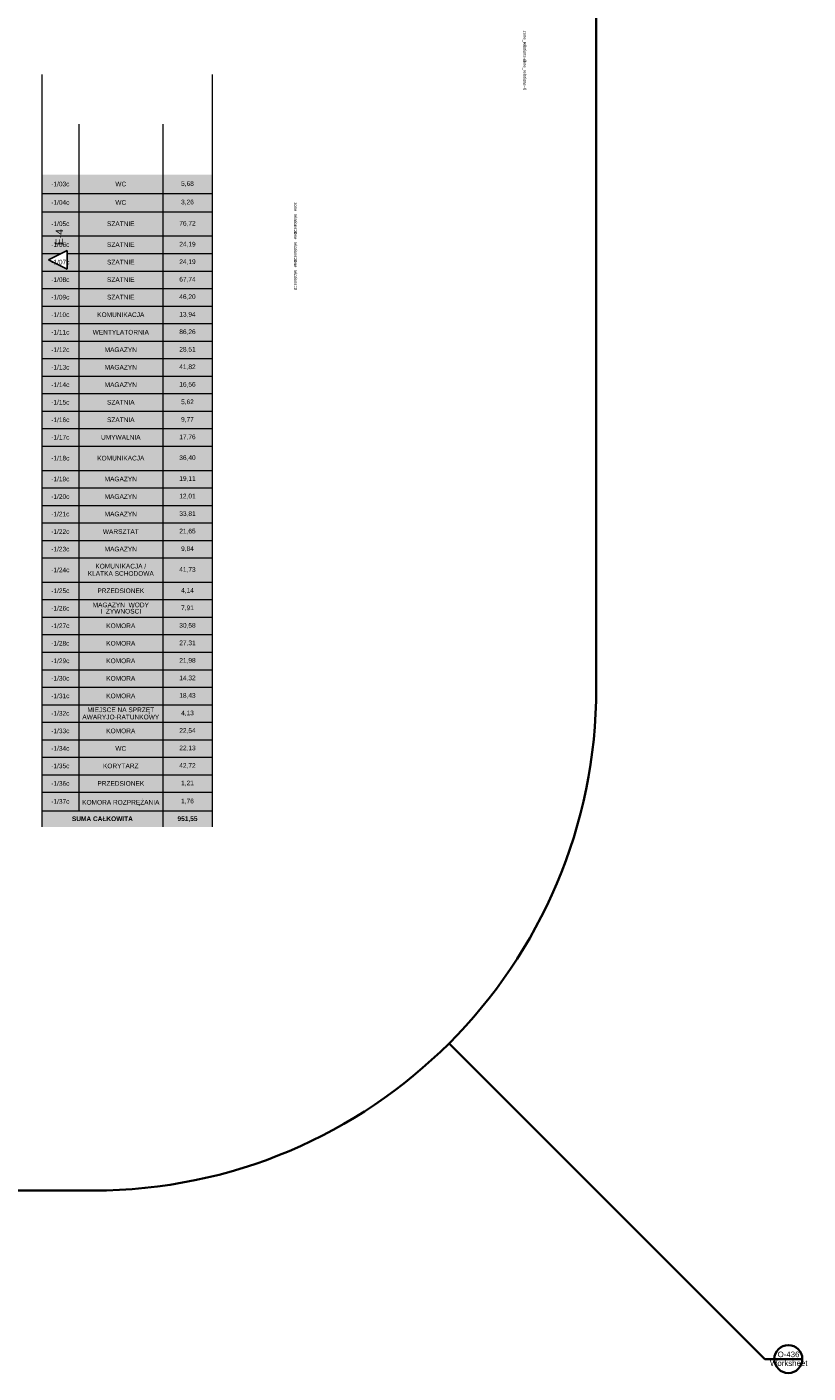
# Model space of a CAD drawing. Header units: centimetres. Extents: x 18292 to 3593338517, y 11794 to 62103.
# Tile 49 of 147: x 31332 to 35509, y 50372 to 57575. Entities that reach past the tile are written whole.
import ezdxf
from ezdxf.enums import TextEntityAlignment as Align

# ---------------------------------------------------------------- set-up
doc = ezdxf.new("R2010")
doc.units = ezdxf.units.CM
doc.header["$MEASUREMENT"] = 0
doc.linetypes.add('Wipeout_Contour', pattern=[100, 0, -100])
for name, color, linetype in [('410-Fundamenty', 7, 'Continuous'), ('850-Znaczniki robocze', 7, 'Continuous'), ('MF_WIDOK', 7, 'Continuous')]:
    doc.layers.add(name, color=color, linetype=linetype)
doc.styles.add('GENERATED_STYLE_1', font='txt')
doc.styles.add('GENERATED_STYLE_2', font='txt')
doc.styles.add('GENERATED_STYLE_3', font='txt')
doc.styles.add('GENERATED_STYLE_6', font='txt')

# ---------------------------------------------------------------- blocks, each defined once
blk = doc.blocks.new('D Marker 11')
at = {"layer": '410-Fundamenty', "color": 5, "lineweight": 13, "style": 'GENERATED_STYLE_1'}
blk.add_attdef('DUMMY_141', text='', height=16, rotation=180, dxfattribs=at).set_placement((0, -3047.647), align=Align.BOTTOM_LEFT)

msp = doc.modelspace()

# ---------------------------------------------------------------- hatches: boundary and pattern name
at = {"layer": 'MF_WIDOK', "linetype": 'Continuous', "lineweight": 0, "true_color": 0x3f3f3f}
for points in [[(31412.6, 56783.4), (31609, 56783.4), (31609, 56683.6), (31412.6, 56683.6)], [(31609, 56783.4), (32058.9, 56783.4), (32058.9, 56683.6), (31609, 56683.6)], [(32058.9, 56783.4), (32322.3, 56783.4), (32322.3, 56683.6), (32058.9, 56683.6)], [(31412.6, 56683.6), (31609, 56683.6), (31609, 56585.9), (31412.6, 56585.9)], [(31609, 56683.6), (32058.9, 56683.6), (32058.9, 56585.9), (31609, 56585.9)], [(32058.9, 56683.6), (32322.3, 56683.6), (32322.3, 56585.9), (32058.9, 56585.9)], [(31412.6, 56585.9), (31609, 56585.9), (31609, 56456.1), (31412.6, 56456.1)], [(31609, 56585.9), (32058.9, 56585.9), (32058.9, 56456.1), (31609, 56456.1)], [(32058.9, 56585.9), (32322.3, 56585.9), (32322.3, 56456.1), (32058.9, 56456.1)], [(31412.6, 56456.1), (31609, 56456.1), (31609, 56362.4), (31412.6, 56362.4)], [(31609, 56456.1), (32058.9, 56456.1), (32058.9, 56362.4), (31609, 56362.4)], [(32058.9, 56456.1), (32322.3, 56456.1), (32322.3, 56362.4), (32058.9, 56362.4)], [(31412.6, 56362.4), (31609, 56362.4), (31609, 56268.6), (31412.6, 56268.6)], [(31609, 56362.4), (32058.9, 56362.4), (32058.9, 56268.6), (31609, 56268.6)], [(32058.9, 56362.4), (32322.3, 56362.4), (32322.3, 56268.6), (32058.9, 56268.6)], [(31412.6, 56268.6), (31609, 56268.6), (31609, 56174.9), (31412.6, 56174.9)], [(31609, 56268.6), (32058.9, 56268.6), (32058.9, 56174.9), (31609, 56174.9)], [(32058.9, 56268.6), (32322.3, 56268.6), (32322.3, 56174.9), (32058.9, 56174.9)], [(31412.6, 56174.9), (31609, 56174.9), (31609, 56081.2), (31412.6, 56081.2)], [(31609, 56174.9), (32058.9, 56174.9), (32058.9, 56081.2), (31609, 56081.2)], [(32058.9, 56174.9), (32322.3, 56174.9), (32322.3, 56081.2), (32058.9, 56081.2)], [(31412.6, 56081.2), (31609, 56081.2), (31609, 55987.4), (31412.6, 55987.4)], [(31609, 56081.2), (32058.9, 56081.2), (32058.9, 55987.4), (31609, 55987.4)], [(32058.9, 56081.2), (32322.3, 56081.2), (32322.3, 55987.4), (32058.9, 55987.4)], [(31412.6, 55987.4), (31609, 55987.4), (31609, 55893.7), (31412.6, 55893.7)], [(31609, 55987.4), (32058.9, 55987.4), (32058.9, 55893.7), (31609, 55893.7)], [(32058.9, 55987.4), (32322.3, 55987.4), (32322.3, 55893.7), (32058.9, 55893.7)], [(31412.6, 55893.7), (31609, 55893.7), (31609, 55800), (31412.6, 55800)], [(31609, 55893.7), (32058.9, 55893.7), (32058.9, 55800), (31609, 55800)], [(32058.9, 55893.7), (32322.3, 55893.7), (32322.3, 55800), (32058.9, 55800)], [(31412.6, 55800), (31609, 55800), (31609, 55706.2), (31412.6, 55706.2)], [(31609, 55800), (32058.9, 55800), (32058.9, 55706.2), (31609, 55706.2)], [(32058.9, 55800), (32322.3, 55800), (32322.3, 55706.2), (32058.9, 55706.2)], [(31412.6, 55706.2), (31609, 55706.2), (31609, 55612.5), (31412.6, 55612.5)], [(31609, 55706.2), (32058.9, 55706.2), (32058.9, 55612.5), (31609, 55612.5)], [(32058.9, 55706.2), (32322.3, 55706.2), (32322.3, 55612.5), (32058.9, 55612.5)], [(31412.6, 55612.5), (31609, 55612.5), (31609, 55518.8), (31412.6, 55518.8)], [(31609, 55612.5), (32058.9, 55612.5), (32058.9, 55518.8), (31609, 55518.8)], [(32058.9, 55612.5), (32322.3, 55612.5), (32322.3, 55518.8), (32058.9, 55518.8)], [(31412.6, 55518.8), (31609, 55518.8), (31609, 55425), (31412.6, 55425)], [(31609, 55518.8), (32058.9, 55518.8), (32058.9, 55425), (31609, 55425)], [(32058.9, 55518.8), (32322.3, 55518.8), (32322.3, 55425), (32058.9, 55425)], [(31412.6, 55425), (31609, 55425), (31609, 55331.3), (31412.6, 55331.3)], [(31609, 55425), (32058.9, 55425), (32058.9, 55331.3), (31609, 55331.3)], [(32058.9, 55425), (32322.3, 55425), (32322.3, 55331.3), (32058.9, 55331.3)], [(31412.6, 55331.3), (31609, 55331.3), (31609, 55202), (31412.6, 55202)], [(31609, 55331.3), (32058.9, 55331.3), (32058.9, 55202), (31609, 55202)], [(32058.9, 55331.3), (32322.3, 55331.3), (32322.3, 55202), (32058.9, 55202)], [(31412.6, 55202), (31609, 55202), (31609, 55108.2), (31412.6, 55108.2)], [(31609, 55202), (32058.9, 55202), (32058.9, 55108.2), (31609, 55108.2)], [(32058.9, 55202), (32322.3, 55202), (32322.3, 55108.2), (32058.9, 55108.2)], [(31412.6, 55108.2), (31609, 55108.2), (31609, 55014.5), (31412.6, 55014.5)], [(31609, 55108.2), (32058.9, 55108.2), (32058.9, 55014.5), (31609, 55014.5)], [(32058.9, 55108.2), (32322.3, 55108.2), (32322.3, 55014.5), (32058.9, 55014.5)], [(31412.6, 55014.5), (31609, 55014.5), (31609, 54920.8), (31412.6, 54920.8)], [(31609, 55014.5), (32058.9, 55014.5), (32058.9, 54920.8), (31609, 54920.8)], [(32058.9, 55014.5), (32322.3, 55014.5), (32322.3, 54920.8), (32058.9, 54920.8)], [(31412.6, 54920.8), (31609, 54920.8), (31609, 54827), (31412.6, 54827)], [(31609, 54920.8), (32058.9, 54920.8), (32058.9, 54827), (31609, 54827)], [(32058.9, 54920.8), (32322.3, 54920.8), (32322.3, 54827), (32058.9, 54827)], [(31412.6, 54827), (31609, 54827), (31609, 54733.3), (31412.6, 54733.3)], [(31609, 54827), (32058.9, 54827), (32058.9, 54733.3), (31609, 54733.3)], [(32058.9, 54827), (32322.3, 54827), (32322.3, 54733.3), (32058.9, 54733.3)], [(31412.6, 54733.3), (31609, 54733.3), (31609, 54604), (31412.6, 54604)], [(31609, 54733.3), (32058.9, 54733.3), (32058.9, 54604), (31609, 54604)], [(32058.9, 54733.3), (32322.3, 54733.3), (32322.3, 54604), (32058.9, 54604)], [(31412.6, 54604), (31609, 54604), (31609, 54510.3), (31412.6, 54510.3)], [(31609, 54604), (32058.9, 54604), (32058.9, 54510.3), (31609, 54510.3)], [(32058.9, 54604), (32322.3, 54604), (32322.3, 54510.3), (32058.9, 54510.3)], [(31412.6, 54510.3), (31609, 54510.3), (31609, 54416.5), (31412.6, 54416.5)], [(31609, 54510.3), (32058.9, 54510.3), (32058.9, 54416.5), (31609, 54416.5)], [(32058.9, 54510.3), (32322.3, 54510.3), (32322.3, 54416.5), (32058.9, 54416.5)], [(31412.6, 54416.5), (31609, 54416.5), (31609, 54322.8), (31412.6, 54322.8)], [(31609, 54416.5), (32058.9, 54416.5), (32058.9, 54322.8), (31609, 54322.8)], [(32058.9, 54416.5), (32322.3, 54416.5), (32322.3, 54322.8), (32058.9, 54322.8)], [(31412.6, 54322.8), (31609, 54322.8), (31609, 54229.1), (31412.6, 54229.1)], [(31609, 54322.8), (32058.9, 54322.8), (32058.9, 54229.1), (31609, 54229.1)], [(32058.9, 54322.8), (32322.3, 54322.8), (32322.3, 54229.1), (32058.9, 54229.1)], [(31412.6, 54229.1), (31609, 54229.1), (31609, 54135.3), (31412.6, 54135.3)], [(31609, 54229.1), (32058.9, 54229.1), (32058.9, 54135.3), (31609, 54135.3)], [(32058.9, 54229.1), (32322.3, 54229.1), (32322.3, 54135.3), (32058.9, 54135.3)], [(31412.6, 54135.3), (31609, 54135.3), (31609, 54041.6), (31412.6, 54041.6)], [(31609, 54135.3), (32058.9, 54135.3), (32058.9, 54041.6), (31609, 54041.6)], [(32058.9, 54135.3), (32322.3, 54135.3), (32322.3, 54041.6), (32058.9, 54041.6)], [(31412.6, 54041.6), (31609, 54041.6), (31609, 53947.9), (31412.6, 53947.9)], [(31609, 54041.6), (32058.9, 54041.6), (32058.9, 53947.9), (31609, 53947.9)], [(32058.9, 54041.6), (32322.3, 54041.6), (32322.3, 53947.9), (32058.9, 53947.9)], [(31412.6, 53947.9), (31609, 53947.9), (31609, 53854.1), (31412.6, 53854.1)], [(31609, 53947.9), (32058.9, 53947.9), (32058.9, 53854.1), (31609, 53854.1)], [(32058.9, 53947.9), (32322.3, 53947.9), (32322.3, 53854.1), (32058.9, 53854.1)], [(31412.6, 53854.1), (31609, 53854.1), (31609, 53760.4), (31412.6, 53760.4)], [(31609, 53854.1), (32058.9, 53854.1), (32058.9, 53760.4), (31609, 53760.4)], [(32058.9, 53854.1), (32322.3, 53854.1), (32322.3, 53760.4), (32058.9, 53760.4)], [(31412.6, 53760.4), (31609, 53760.4), (31609, 53666.7), (31412.6, 53666.7)], [(31609, 53760.4), (32058.9, 53760.4), (32058.9, 53666.7), (31609, 53666.7)], [(32058.9, 53760.4), (32322.3, 53760.4), (32322.3, 53666.7), (32058.9, 53666.7)], [(31412.6, 53666.7), (31609, 53666.7), (31609, 53572.9), (31412.6, 53572.9)], [(31609, 53666.7), (32058.9, 53666.7), (32058.9, 53572.9), (31609, 53572.9)], [(32058.9, 53666.7), (32322.3, 53666.7), (32322.3, 53572.9), (32058.9, 53572.9)], [(31412.6, 53572.9), (31609, 53572.9), (31609, 53479.2), (31412.6, 53479.2)], [(31609, 53572.9), (32058.9, 53572.9), (32058.9, 53479.2), (31609, 53479.2)], [(32058.9, 53572.9), (32322.3, 53572.9), (32322.3, 53479.2), (32058.9, 53479.2)], [(31412.6, 53479.2), (31609, 53479.2), (31609, 53380.4), (31412.6, 53380.4)], [(31609, 53479.2), (32058.9, 53479.2), (32058.9, 53380.4), (31609, 53380.4)], [(32058.9, 53479.2), (32322.3, 53479.2), (32322.3, 53380.4), (32058.9, 53380.4)], [(31412.6, 53380.4), (32058.9, 53380.4), (32058.9, 53293.8), (31412.6, 53293.8)], [(32058.9, 53380.4), (32322.3, 53380.4), (32322.3, 53293.8), (32058.9, 53293.8)]]:
    msp.add_hatch(color=250, dxfattribs=at).paths.add_polyline_path(points)

# ---------------------------------------------------------------- linework, layer by layer
at = {"color": 161, "linetype": 'Continuous', "lineweight": 35, "true_color": 0x40a5ff}
for p, q in [((34376.7, 54037.2), (34376.7, 59414.6)), ((35278.5, 50446.6), (33589.2, 52136)), ((20980.3, 51348.5), (31688, 51348.5)), ((35278.5, 50446.6), (35328.5, 50446.6)), ((35328.5, 50446.6), (35478.5, 50446.6))]:
    msp.add_line(p, q, dxfattribs=at)
for centre, radius, start, end in [((31688, 54037.2), 2688.7, 270, 0), ((35403.5, 50446.6), 75, 0, 180), ((35403.5, 50446.6), 75, 180, 0)]:
    msp.add_arc(centre, radius, start, end, dxfattribs=at)
at = {"layer": 'MF_WIDOK', "color": 7, "linetype": 'Continuous', "lineweight": 13}
for p, q in [((31412.6, 57320.2), (31412.6, 53293.8)), ((32322.3, 57320.2), (32322.3, 53293.8)), ((31609, 57053.8), (31609, 53380.4)), ((32058.9, 57053.8), (32058.9, 53293.8)), ((31412.6, 56683.6), (32322.3, 56683.6)), ((31412.6, 56585.9), (32322.3, 56585.9)), ((31412.6, 56456.1), (32322.3, 56456.1)), ((31412.6, 56362.4), (32322.3, 56362.4)), ((31412.6, 56268.6), (32322.3, 56268.6)), ((31412.6, 56174.9), (32322.3, 56174.9)), ((31412.6, 56081.2), (32322.3, 56081.2)), ((31412.6, 55987.4), (32322.3, 55987.4)), ((31412.6, 55893.7), (32322.3, 55893.7)), ((31412.6, 55800), (32322.3, 55800)), ((31412.6, 55706.2), (32322.3, 55706.2)), ((31412.6, 55612.5), (32322.3, 55612.5)), ((31412.6, 55518.8), (32322.3, 55518.8)), ((31412.6, 55425), (32322.3, 55425)), ((31412.6, 55331.3), (32322.3, 55331.3)), ((31412.6, 55202), (32322.3, 55202)), ((31412.6, 55108.2), (32322.3, 55108.2)), ((31412.6, 55014.5), (32322.3, 55014.5)), ((31412.6, 54920.8), (32322.3, 54920.8)), ((31412.6, 54827), (32322.3, 54827)), ((31412.6, 54733.3), (32322.3, 54733.3)), ((31412.6, 54604), (32322.3, 54604)), ((31412.6, 54510.3), (32322.3, 54510.3)), ((31412.6, 54416.5), (32322.3, 54416.5)), ((31412.6, 54322.8), (32322.3, 54322.8)), ((31412.6, 54229.1), (32322.3, 54229.1)), ((31412.6, 54135.3), (32322.3, 54135.3)), ((31412.6, 54041.6), (32322.3, 54041.6)), ((31412.6, 53947.9), (32322.3, 53947.9)), ((31412.6, 53854.1), (32322.3, 53854.1)), ((31412.6, 53760.4), (32322.3, 53760.4)), ((31412.6, 53666.7), (32322.3, 53666.7)), ((31412.6, 53572.9), (32322.3, 53572.9)), ((31412.6, 53479.2), (32322.3, 53479.2)), ((31412.6, 53380.4), (32322.3, 53380.4))]:
    msp.add_line(p, q, dxfattribs=at)

# ---------------------------------------------------------------- block references
at = {"layer": '410-Fundamenty', "color": 5, "lineweight": 13}
ref = msp.add_blockref('D Marker 11', (30981.9, 57552.5), dxfattribs=dict(at, rotation=270))
ref.add_attrib('DUMMY_141', 'zone_relations=0', dxfattribs={"color": 5, "lineweight": 13, "height": 16, "rotation": 270, "style": 'GENERATED_STYLE_1'}).set_placement((33981.9, 57554.8), align=Align.BOTTOM_LEFT)
ref = msp.add_blockref('D Marker 11', (30981.9, 57402.5), dxfattribs=dict(at, rotation=270))
ref.add_attrib('DUMMY_141', 'zone_relations=0', dxfattribs={"color": 5, "lineweight": 13, "height": 16, "rotation": 270, "style": 'GENERATED_STYLE_1'}).set_placement((33981.9, 57404.8), align=Align.BOTTOM_LEFT)
ref = msp.add_blockref('D Marker 11', (29755.9, 56633.5), dxfattribs=dict(at, rotation=270))
ref.add_attrib('DUMMY_141', 'zone_relations=0', dxfattribs={"color": 5, "lineweight": 13, "height": 16, "rotation": 270, "style": 'GENERATED_STYLE_1'}).set_placement((32755.9, 56635.8), align=Align.BOTTOM_LEFT)
ref = msp.add_blockref('D Marker 11', (29755.9, 56483.5), dxfattribs=dict(at, rotation=270))
ref.add_attrib('DUMMY_141', 'zone_relations=0', dxfattribs={"color": 5, "lineweight": 13, "height": 16, "rotation": 270, "style": 'GENERATED_STYLE_1'}).set_placement((32755.9, 56485.8), align=Align.BOTTOM_LEFT)
ref = msp.add_blockref('D Marker 11', (29755.9, 56333.5), dxfattribs=dict(at, rotation=270))
ref.add_attrib('DUMMY_141', 'zone_relations=0', dxfattribs={"color": 5, "lineweight": 13, "height": 16, "rotation": 270, "style": 'GENERATED_STYLE_1'}).set_placement((32755.9, 56335.8), align=Align.BOTTOM_LEFT)

# ---------------------------------------------------------------- texts
at = {"color": 5, "lineweight": 13, "char_height": 30, "style": 'GENERATED_STYLE_3'}
for s, insert, attachment_point in [('\\A1;{\\pql;\\fArial|b0|i0|c0|p38;Worksheet}', (35305.7, 50439.8), 1), ('\\A1;{\\pql;\\fArial|b0|i0|c0|p38;O-436}', (35346.5, 50456.4), 7)]:
    msp.add_mtext(s, dxfattribs=dict(at, insert=insert, attachment_point=attachment_point))
at = {"layer": '850-Znaczniki robocze', "color": 161, "lineweight": 25, "true_color": 0x40a5ff, "insert": (31525.8, 56493.4), "char_height": 40, "attachment_point": 9, "rotation": 90, "style": 'GENERATED_STYLE_2'}
msp.add_mtext('\\A1;{\\pqr;\\fArial|b0|i0|c238|p38;E-4}', dxfattribs=at)
at = {"layer": 'MF_WIDOK', "color": 7, "linetype": 'Continuous', "lineweight": 25, "char_height": 25, "attachment_point": 5}
for s, insert, style in [('\\A1;{\\pqc;\\fArial|b0|i0|c238|p38;-1/03c}', (31510.8, 56733.9), 'GENERATED_STYLE_2'), ('\\A1;{\\pqc;\\fArial|b0|i0|c238|p38;WC}', (31834, 56733.9), 'GENERATED_STYLE_2'), ('\\A1;{\\pqc;\\fArial|b0|i0|c238|p38;5,68}', (32190.6, 56734.2), 'GENERATED_STYLE_2'), ('\\A1;{\\pqc;\\fArial|b0|i0|c238|p38;-1/04c}', (31510.8, 56635.2), 'GENERATED_STYLE_2'), ('\\A1;{\\pqc;\\fArial|b0|i0|c238|p38;WC}', (31834, 56635.2), 'GENERATED_STYLE_2'), ('\\A1;{\\pqc;\\fArial|b0|i0|c238|p38;3,26}', (32190.6, 56635.4), 'GENERATED_STYLE_2'), ('\\A1;{\\pqc;\\fArial|b0|i0|c238|p38;-1/05c}', (31510.8, 56521.4), 'GENERATED_STYLE_2'), ('\\A1;{\\pqc;\\fArial|b0|i0|c238|p38;SZATNIE}', (31834, 56521.4), 'GENERATED_STYLE_2'), ('\\A1;{\\pqc;\\fArial|b0|i0|c238|p38;76,72}', (32190.6, 56521.6), 'GENERATED_STYLE_2'), ('\\A1;{\\pqc;\\fArial|b0|i0|c238|p38;SZATNIE}', (31834, 56409.7), 'GENERATED_STYLE_2'), ('\\A1;{\\pqc;\\fArial|b0|i0|c238|p38;24,19}', (32190.6, 56409.9), 'GENERATED_STYLE_2'), ('\\A1;{\\pqc;\\fArial|b0|i0|c238|p38;SZATNIE}', (31834, 56315.9), 'GENERATED_STYLE_2'), ('\\A1;{\\pqc;\\fArial|b0|i0|c238|p38;24,19}', (32190.6, 56316.1), 'GENERATED_STYLE_2'), ('\\A1;{\\pqc;\\fArial|b0|i0|c238|p38;-1/08c}', (31510.8, 56222.2), 'GENERATED_STYLE_2'), ('\\A1;{\\pqc;\\fArial|b0|i0|c238|p38;SZATNIE}', (31834, 56222.2), 'GENERATED_STYLE_2'), ('\\A1;{\\pqc;\\fArial|b0|i0|c238|p38;67,74}', (32190.6, 56222.4), 'GENERATED_STYLE_2'), ('\\A1;{\\pqc;\\fArial|b0|i0|c238|p38;-1/09c}', (31510.8, 56128.5), 'GENERATED_STYLE_2'), ('\\A1;{\\pqc;\\fArial|b0|i0|c238|p38;SZATNIE}', (31834, 56128.5), 'GENERATED_STYLE_2'), ('\\A1;{\\pqc;\\fArial|b0|i0|c238|p38;46,20}', (32190.6, 56128.7), 'GENERATED_STYLE_2'), ('\\A1;{\\pqc;\\fArial|b0|i0|c238|p38;-1/10c}', (31510.8, 56034.7), 'GENERATED_STYLE_2'), ('\\A1;{\\pqc;\\fArial|b0|i0|c238|p38;KOMUNIKACJA}', (31834, 56034.7), 'GENERATED_STYLE_2'), ('\\A1;{\\pqc;\\fArial|b0|i0|c238|p38;13,94}', (32190.6, 56034.9), 'GENERATED_STYLE_2'), ('\\A1;{\\pqc;\\fArial|b0|i0|c238|p38;-1/11c}', (31510.8, 55941), 'GENERATED_STYLE_2'), ('\\A1;{\\pqc;\\fArial|b0|i0|c238|p38;WENTYLATORNIA}', (31834, 55941), 'GENERATED_STYLE_2'), ('\\A1;{\\pqc;\\fArial|b0|i0|c238|p38;86,26}', (32190.6, 55941.2), 'GENERATED_STYLE_2'), ('\\A1;{\\pqc;\\fArial|b0|i0|c238|p38;-1/12c}', (31510.8, 55847.3), 'GENERATED_STYLE_2'), ('\\A1;{\\pqc;\\fArial|b0|i0|c238|p38;MAGAZYN}', (31834, 55847.3), 'GENERATED_STYLE_2'), ('\\A1;{\\pqc;\\fArial|b0|i0|c238|p38;28,51}', (32190.6, 55847.5), 'GENERATED_STYLE_2'), ('\\A1;{\\pqc;\\fArial|b0|i0|c238|p38;-1/13c}', (31510.8, 55753.5), 'GENERATED_STYLE_2'), ('\\A1;{\\pqc;\\fArial|b0|i0|c238|p38;MAGAZYN}', (31834, 55753.5), 'GENERATED_STYLE_2'), ('\\A1;{\\pqc;\\fArial|b0|i0|c238|p38;41,82}', (32190.6, 55753.7), 'GENERATED_STYLE_2'), ('\\A1;{\\pqc;\\fArial|b0|i0|c238|p38;-1/14c}', (31510.8, 55659.8), 'GENERATED_STYLE_2'), ('\\A1;{\\pqc;\\fArial|b0|i0|c238|p38;MAGAZYN}', (31834, 55659.8), 'GENERATED_STYLE_2'), ('\\A1;{\\pqc;\\fArial|b0|i0|c238|p38;16,56}', (32190.6, 55660), 'GENERATED_STYLE_2'), ('\\A1;{\\pqc;\\fArial|b0|i0|c238|p38;-1/15c}', (31510.8, 55566.1), 'GENERATED_STYLE_2'), ('\\A1;{\\pqc;\\fArial|b0|i0|c238|p38;SZATNIA}', (31834, 55566.1), 'GENERATED_STYLE_2'), ('\\A1;{\\pqc;\\fArial|b0|i0|c238|p38;5,62}', (32190.6, 55566.3), 'GENERATED_STYLE_2'), ('\\A1;{\\pqc;\\fArial|b0|i0|c238|p38;-1/16c}', (31510.8, 55472.3), 'GENERATED_STYLE_2'), ('\\A1;{\\pqc;\\fArial|b0|i0|c238|p38;SZATNIA}', (31834, 55472.3), 'GENERATED_STYLE_2'), ('\\A1;{\\pqc;\\fArial|b0|i0|c238|p38;9,77}', (32190.6, 55472.5), 'GENERATED_STYLE_2'), ('\\A1;{\\pqc;\\fArial|b0|i0|c238|p38;-1/17c}', (31510.8, 55378.6), 'GENERATED_STYLE_2'), ('\\A1;{\\pqc;\\fArial|b0|i0|c238|p38;UMYWALNIA}', (31834, 55378.8), 'GENERATED_STYLE_2'), ('\\A1;{\\pqc;\\fArial|b0|i0|c238|p38;17,76}', (32190.6, 55378.8), 'GENERATED_STYLE_2'), ('\\A1;{\\pqc;\\fArial|b0|i0|c238|p38;-1/18c}', (31510.8, 55267.1), 'GENERATED_STYLE_2'), ('\\A1;{\\pqc;\\fArial|b0|i0|c238|p38;KOMUNIKACJA}', (31834, 55267.1), 'GENERATED_STYLE_2'), ('\\A1;{\\pqc;\\fArial|b0|i0|c238|p38;36,40}', (32190.6, 55267.3), 'GENERATED_STYLE_2'), ('\\A1;{\\pqc;\\fArial|b0|i0|c238|p38;-1/19c}', (31510.8, 55155.5), 'GENERATED_STYLE_2'), ('\\A1;{\\pqc;\\fArial|b0|i0|c238|p38;MAGAZYN}', (31834, 55155.5), 'GENERATED_STYLE_2'), ('\\A1;{\\pqc;\\fArial|b0|i0|c238|p38;19,11}', (32190.6, 55155.8), 'GENERATED_STYLE_2'), ('\\A1;{\\pqc;\\fArial|b0|i0|c238|p38;-1/20c}', (31510.8, 55061.8), 'GENERATED_STYLE_2'), ('\\A1;{\\pqc;\\fArial|b0|i0|c238|p38;MAGAZYN}', (31834, 55061.8), 'GENERATED_STYLE_2'), ('\\A1;{\\pqc;\\fArial|b0|i0|c238|p38;12,01}', (32190.6, 55062), 'GENERATED_STYLE_2'), ('\\A1;{\\pqc;\\fArial|b0|i0|c238|p38;-1/21c}', (31510.8, 54968.1), 'GENERATED_STYLE_2'), ('\\A1;{\\pqc;\\fArial|b0|i0|c238|p38;MAGAZYN}', (31834, 54968.1), 'GENERATED_STYLE_2'), ('\\A1;{\\pqc;\\fArial|b0|i0|c238|p38;33,81}', (32190.6, 54968.3), 'GENERATED_STYLE_2'), ('\\A1;{\\pqc;\\fArial|b0|i0|c238|p38;-1/22c}', (31510.8, 54874.3), 'GENERATED_STYLE_2'), ('\\A1;{\\pqc;\\fArial|b0|i0|c238|p38;WARSZTAT}', (31834, 54874.3), 'GENERATED_STYLE_2'), ('\\A1;{\\pqc;\\fArial|b0|i0|c238|p38;21,65}', (32190.6, 54874.6), 'GENERATED_STYLE_2'), ('\\A1;{\\pqc;\\fArial|b0|i0|c238|p38;-1/23c}', (31510.8, 54780.6), 'GENERATED_STYLE_2'), ('\\A1;{\\pqc;\\fArial|b0|i0|c238|p38;MAGAZYN}', (31834, 54780.6), 'GENERATED_STYLE_2'), ('\\A1;{\\pqc;\\fArial|b0|i0|c238|p38;9,84}', (32190.6, 54780.8), 'GENERATED_STYLE_2'), ('\\A1;{\\pqc;\\fArial|b0|i0|c238|p38;-1/24c}', (31510.8, 54669.1), 'GENERATED_STYLE_2'), ('\\A1;{\\pqc;\\fArial|b0|i0|c238|p38;41,73}', (32190.6, 54669.3), 'GENERATED_STYLE_2'), ('\\A1;{\\pqc;\\fArial|b0|i0|c238|p38;-1/25c}', (31510.8, 54557.6), 'GENERATED_STYLE_2'), ('\\A1;{\\pqc;\\fArial|b0|i0|c238|p38;PRZEDSIONEK}', (31834, 54557.5), 'GENERATED_STYLE_2'), ('\\A1;{\\pqc;\\fArial|b0|i0|c238|p38;4,14}', (32190.6, 54557.8), 'GENERATED_STYLE_2'), ('\\A1;{\\pqc;\\fArial|b0|i0|c238|p38;-1/26c}', (31510.8, 54463.8), 'GENERATED_STYLE_2'), ('\\A1;{\\pqc;\\fArial|b0|i0|c238|p38;7,91}', (32190.6, 54464), 'GENERATED_STYLE_2'), ('\\A1;{\\pqc;\\fArial|b0|i0|c238|p38;-1/27c}', (31510.8, 54370.1), 'GENERATED_STYLE_2'), ('\\A1;{\\pqc;\\fArial|b0|i0|c238|p38;KOMORA}', (31834, 54370.1), 'GENERATED_STYLE_2'), ('\\A1;{\\pqc;\\fArial|b0|i0|c238|p38;30,58}', (32190.6, 54370.3), 'GENERATED_STYLE_2'), ('\\A1;{\\pqc;\\fArial|b0|i0|c238|p38;-1/28c}', (31510.8, 54276.4), 'GENERATED_STYLE_2'), ('\\A1;{\\pqc;\\fArial|b0|i0|c238|p38;KOMORA}', (31834, 54276.3), 'GENERATED_STYLE_2'), ('\\A1;{\\pqc;\\fArial|b0|i0|c238|p38;27,31}', (32190.6, 54276.6), 'GENERATED_STYLE_2'), ('\\A1;{\\pqc;\\fArial|b0|i0|c238|p38;-1/29c}', (31510.8, 54182.6), 'GENERATED_STYLE_2'), ('\\A1;{\\pqc;\\fArial|b0|i0|c238|p38;KOMORA}', (31834, 54182.6), 'GENERATED_STYLE_2'), ('\\A1;{\\pqc;\\fArial|b0|i0|c238|p38;21,98}', (32190.6, 54182.8), 'GENERATED_STYLE_2'), ('\\A1;{\\pqc;\\fArial|b0|i0|c238|p38;-1/30c}', (31510.8, 54088.9), 'GENERATED_STYLE_2'), ('\\A1;{\\pqc;\\fArial|b0|i0|c238|p38;KOMORA}', (31834, 54088.9), 'GENERATED_STYLE_2'), ('\\A1;{\\pqc;\\fArial|b0|i0|c238|p38;14,32}', (32190.6, 54089.1), 'GENERATED_STYLE_2'), ('\\A1;{\\pqc;\\fArial|b0|i0|c238|p38;-1/31c}', (31510.8, 53995.2), 'GENERATED_STYLE_2'), ('\\A1;{\\pqc;\\fArial|b0|i0|c238|p38;KOMORA}', (31834, 53995.1), 'GENERATED_STYLE_2'), ('\\A1;{\\pqc;\\fArial|b0|i0|c238|p38;18,43}', (32190.6, 53995.4), 'GENERATED_STYLE_2'), ('\\A1;{\\pqc;\\fArial|b0|i0|c238|p38;-1/32c}', (31510.8, 53901.4), 'GENERATED_STYLE_2'), ('\\A1;{\\pqc;\\fArial|b0|i0|c238|p38;4,13}', (32190.6, 53901.6), 'GENERATED_STYLE_2'), ('\\A1;{\\pqc;\\fArial|b0|i0|c238|p38;-1/33c}', (31510.8, 53807.7), 'GENERATED_STYLE_2'), ('\\A1;{\\pqc;\\fArial|b0|i0|c238|p38;KOMORA}', (31834, 53807.7), 'GENERATED_STYLE_2'), ('\\A1;{\\pqc;\\fArial|b0|i0|c238|p38;22,54}', (32190.6, 53807.9), 'GENERATED_STYLE_2'), ('\\A1;{\\pqc;\\fArial|b0|i0|c238|p38;-1/34c}', (31510.8, 53714), 'GENERATED_STYLE_2'), ('\\A1;{\\pqc;\\fArial|b0|i0|c238|p38;WC}', (31834, 53713.9), 'GENERATED_STYLE_2'), ('\\A1;{\\pqc;\\fArial|b0|i0|c238|p38;22,13}', (32190.6, 53714.2), 'GENERATED_STYLE_2'), ('\\A1;{\\pqc;\\fArial|b0|i0|c238|p38;-1/35c}', (31510.8, 53620.2), 'GENERATED_STYLE_2'), ('\\A1;{\\pqc;\\fArial|b0|i0|c238|p38;KORYTARZ}', (31834, 53620.2), 'GENERATED_STYLE_2'), ('\\A1;{\\pqc;\\fArial|b0|i0|c238|p38;42,72}', (32190.6, 53620.4), 'GENERATED_STYLE_2'), ('\\A1;{\\pqc;\\fArial|b0|i0|c238|p38;-1/36c}', (31510.8, 53526.5), 'GENERATED_STYLE_2'), ('\\A1;{\\pqc;\\fArial|b0|i0|c238|p38;PRZEDSIONEK}', (31834, 53526.5), 'GENERATED_STYLE_2'), ('\\A1;{\\pqc;\\fArial|b0|i0|c238|p38;1,21}', (32190.6, 53526.7), 'GENERATED_STYLE_2'), ('\\A1;{\\pqc;\\fArial|b0|i0|c238|p38;-1/37c}', (31510.8, 53430.2), 'GENERATED_STYLE_2'), ('\\A1;{\\pqc;\\fArial|b0|i0|c238|p38;KOMORA \\fArial|b0|i0|c238|p38;ROZPRĘŻANIA}', (31834, 53422), 'GENERATED_STYLE_2'), ('\\A1;{\\pqc;\\fArial|b0|i0|c238|p38;1,76}', (32190.6, 53430.4), 'GENERATED_STYLE_2'), ('\\A1;{\\pqc;\\fArial|b1|i0|c238|p38;SUMA CAŁKOWITA}', (31735.7, 53337.5), 'GENERATED_STYLE_6'), ('\\A1;{\\pqc;\\fArial|b1|i0|c238|p38;951,55}', (32190.6, 53335.2), 'GENERATED_STYLE_6')]:
    msp.add_mtext(s, dxfattribs=dict(at, insert=insert, style=style))
at = {"layer": 'MF_WIDOK', "color": 7, "linetype": 'Continuous', "lineweight": 25, "char_height": 25, "width": 404.429, "attachment_point": 5, "style": 'GENERATED_STYLE_2'}
for s, insert, line_spacing_factor in [('\\A1;{\\pqc;\\fArial|b0|i0|c238|p38;KOMUNIKACJA / \\fArial|b0|i0|c238|p38;KLATKA SCHODOWA}', (31834, 54669.5), 0.942551), ('\\A1;{\\pqc;\\fArial|b0|i0|c238|p38;MIEJSCE NA SPRZĘT AWARYJO-RATUNKOWY}', (31834, 53901.3), 0.923713)]:
    msp.add_mtext(s, dxfattribs=dict(at, insert=insert, line_spacing_factor=line_spacing_factor))
at = {"layer": 'MF_WIDOK', "color": 7, "linetype": 'Continuous', "lineweight": 25, "insert": (31834, 54464.8), "char_height": 25, "attachment_point": 5, "line_spacing_factor": 0.8116, "style": 'GENERATED_STYLE_2'}
msp.add_mtext('\\A1;{\\pqc;\\fArial|b0|i0|c238|p38;MAGAZYN  WODY  \\P\\pqc;\\fArial|b0|i0|c238|p38;I  ŻYWNOŚCI}', dxfattribs=at)

# ---------------------------------------------------------------- next in the draw order: wipeouts: each hides what was drawn before it
at = {"color": 254, "linetype": 'Wipeout_Contour', "lineweight": 0, "ltscale": 193634.505708}
msp.add_wipeout([(31548.1, 56378.2), (31548.1, 56278.2), (31448.1, 56328.2)], dxfattribs=at).dxf.layer = '850-Znaczniki robocze'

# ---------------------------------------------------------------- next in the draw order: linework, layer by layer
at = {"layer": '850-Znaczniki robocze', "color": 161, "linetype": 'Continuous', "lineweight": 25, "true_color": 0x40a5ff}
for p, q in [((31448.1, 56328.2), (31548.1, 56378.2)), ((31548.1, 56278.2), (31448.1, 56328.2)), ((31548.1, 56378.2), (31548.1, 56278.2))]:
    msp.add_line(p, q, dxfattribs=at)

# ---------------------------------------------------------------- next in the draw order: texts
at = {"layer": 'MF_WIDOK', "color": 7, "linetype": 'Continuous', "lineweight": 25, "char_height": 25, "attachment_point": 5, "style": 'GENERATED_STYLE_2'}
for s, insert in [('\\A1;{\\pqc;\\fArial|b0|i0|c238|p38;-1/06c}', (31510.8, 56409.7)), ('\\A1;{\\pqc;\\fArial|b0|i0|c238|p38;-1/07c}', (31510.8, 56315.9))]:
    msp.add_mtext(s, dxfattribs=dict(at, insert=insert))

doc.saveas('drawing.dxf')
